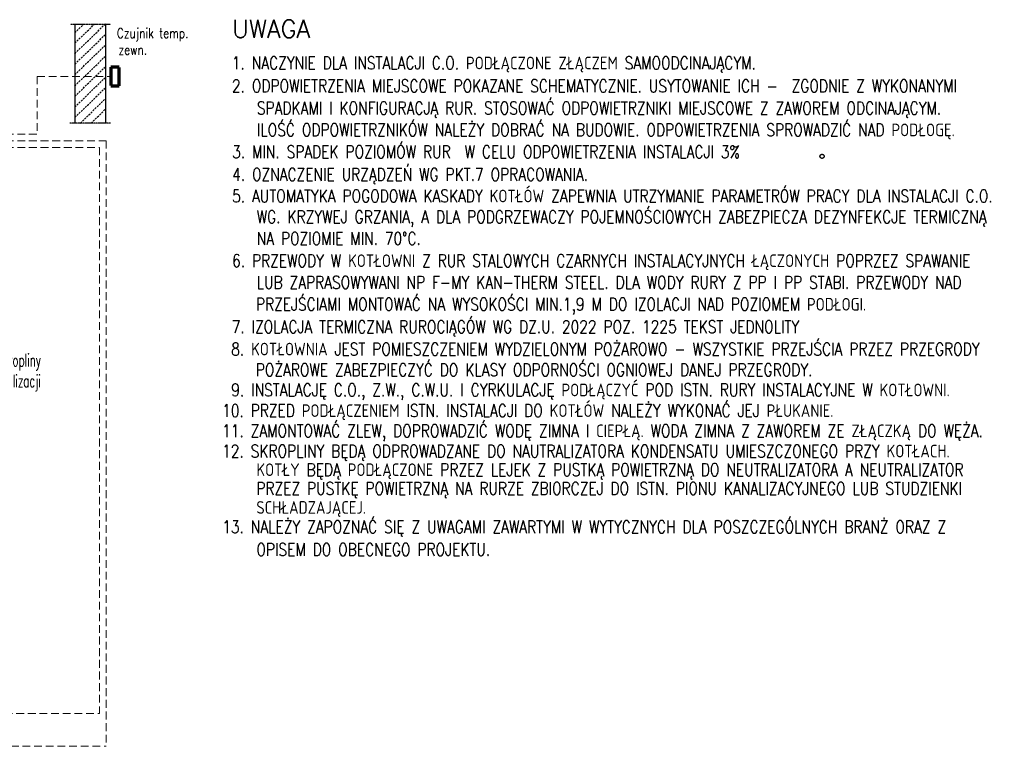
# Model space of a CAD drawing. Header units: millimetres. Extents: x 9432 to 16916, y -29333 to -26226.
# Tile 8 of 8: x 14379 to 16916, y -28097 to -26226. Entities that reach past the tile are written whole.
import ezdxf
from ezdxf.enums import TextEntityAlignment as Align

# ---------------------------------------------------------------- set-up
doc = ezdxf.new("R2010")
doc.units = ezdxf.units.MM
doc.header["$LTSCALE"] = 4
for name, pattern in [('DASH', [15, 10, -5]), ('DASHDOT', [1, 0.5, -0.25, 0, -0.25]), ('DASHED2', [0.375, 0.25, -0.125]), ('HIDDEN2', [0.1875, 0.125, -0.0625]), ('SOLID', [1, 1, 0])]:
    doc.linetypes.add(name, pattern=pattern)
for name, color, linetype in [('06_TEXTARMATURY', 73, 'SOLID'), ('INST_OPIS', 240, 'Continuous'), ('LINIE WYMIAROWE', 42, 'Continuous')]:
    doc.layers.add(name, color=color, linetype=linetype)
doc.styles.add('ROMANS', font='romans', dxfattribs={"width": 0.6})

msp = doc.modelspace()

# ---------------------------------------------------------------- linework, layer by layer
at = {"layer": '06_TEXTARMATURY'}
msp.add_circle((16446.7, -26577.8), 5.28, dxfattribs=at)
at = {"layer": 'INST_OPIS', "color": 4, "linetype": 'DASHED2', "lineweight": 70}
for p, q in [((14613.8, -26348.3), (14613.8, -26396.4)), ((14635.8, -26348.3), (14613.8, -26348.3)), ((14635.8, -26396.4), (14635.8, -26348.3)), ((14613.8, -26396.4), (14635.8, -26396.4))]:
    msp.add_line(p, q, dxfattribs=at)
at = {"layer": 'INST_OPIS', "color": 4, "linetype": 'DASH', "lineweight": 20, "ltscale": 0.5}
for p, q in [((14424.5, -26372.4), (14613.8, -26372.4)), ((14424.5, -26372.4), (14424.5, -26521)), ((13983.3, -26521), (14424.5, -26521)), ((13983.3, -26538), (14602, -26538)), ((13983.3, -26555), (14585, -26555)), ((14585, -26555), (14585, -28012.8)), ((14602, -26538), (14602, -28097.4)), ((11790.5, -28012.8), (14585, -28012.8)), ((13036.7, -28097.4), (14602, -28097.4))]:
    msp.add_line(p, q, dxfattribs=at)
at = {"layer": 'LINIE WYMIAROWE', "linetype": 'DASHDOT', "ltscale": 0.1}
for p, q in [((14509.9, -26237.1), (14613.7, -26237.1)), ((14613, -26492.5), (14508.1, -26492.5))]:
    msp.add_line(p, q, dxfattribs=at)
at = {"layer": 'LINIE WYMIAROWE', "ltscale": 0.5}
for p, q in [((14521.2, -26236.7), (14521.2, -26492.7)), ((14600.2, -26236.7), (14600.2, -26492.7))]:
    msp.add_line(p, q, dxfattribs=at)
at = {"layer": 'LINIE WYMIAROWE', "linetype": 'HIDDEN2', "ltscale": 10}
for p, q in [((14521.2, -26313.5), (14600.2, -26236.7)), ((14521.2, -26286.6), (14572.2, -26237.1)), ((14521.2, -26259.7), (14544.5, -26237.1)), ((14521.2, -26341), (14600.2, -26264.3)), ((14521.2, -26367.9), (14600.2, -26291.2)), ((14521.2, -26396.8), (14600.2, -26320)), ((14521.2, -26423.7), (14600.2, -26346.9)), ((14521.2, -26451.3), (14600.2, -26374.5)), ((14521.2, -26478.2), (14600.2, -26401.4)), ((14535.5, -26492.5), (14600.2, -26429.6)), ((14563.2, -26492.5), (14600.2, -26456.5))]:
    msp.add_line(p, q, dxfattribs=at)

# ---------------------------------------------------------------- texts
at = {"layer": '06_TEXTARMATURY', "style": 'ROMANS'}
msp.add_text('UWAGA', height=45.55, dxfattribs=at).set_placement((14926.8, -26272.3))
at = {"layer": '06_TEXTARMATURY', "style": 'ROMANS', "width": 0.8}
for s, p in [('1. NACZYNIE DLA INSTALACJI C.O. PODŁĄCZONE ZŁĄCZEM SAMOODCINAJĄCYM.', (14925.9, -26353.7)), ('2. ODPOWIETRZENIA MIEJSCOWE POKAZANE SCHEMATYCZNIE. USYTOWANIE ICH -  ZGODNIE Z WYKONANYMI ', (14926.2, -26412.9)), ('SPADKAMI I KONFIGURACJĄ RUR. STOSOWAĆ ODPOWIETRZNIKI MIEJSCOWE Z ZAWOREM ODCINAJĄCYM.', (14990.4, -26469.8)), ('ILOŚĆ ODPOWIETRZNIKÓW NALEŻY DOBRAĆ NA BUDOWIE. ODPOWIETRZENIA SPROWADZIĆ NAD PODŁOGĘ.', (14990.4, -26526.1)), ('3. MIN. SPADEK POZIOMÓW RUR  W CELU ODPOWIETRZENIA INSTALACJI 3%', (14926.6, -26582.7)), ('4. OZNACZENIE URZĄDZEŃ WG PKT.7 OPRACOWANIA.', (14926.7, -26640.7)), ('5. AUTOMATYKA POGODOWA KASKADY KOTŁÓW ZAPEWNIA UTRZYMANIE PARAMETRÓW PRACY DLA INSTALACJI C.O. ', (14926.6, -26696.3)), ('WG. KRZYWEJ GRZANIA, A DLA PODGRZEWACZY POJEMNOŚCIOWYCH ZABEZPIECZA DEZYNFEKCJE TERMICZNĄ ', (14990.1, -26750)), ('NA POZIOMIE MIN. 70%%DC.', (14990.1, -26805.8)), ('6. PRZEWODY W KOTŁOWNI Z RUR STALOWYCH CZARNYCH INSTALACYJNYCH ŁĄCZONYCH POPRZEZ SPAWANIE ', (14926.6, -26863)), ('LUB ZAPRASOWYWANI NP F-MY KAN-THERM STEEL. DLA WODY RURY Z PP I PP STABI. PRZEWODY NAD ', (14990, -26918.8)), ('PRZEJŚCIAMI MONTOWAĆ NA WYSOKOŚCI MIN.1,9 M DO IZOLACJI NAD POZIOMEM PODŁOGI. ', (14988.1, -26975.2)), ('7. IZOLACJA TERMICZNA RUROCIĄGÓW WG DZ.U. 2022 POZ. 1225 TEKST JEDNOLITY', (14925.5, -27033)), ('8. KOTŁOWNIA JEST POMIESZCZENIEM WYDZIELONYM POŻAROWO - WSZYSTKIE PRZEJŚCIA PRZEZ PRZEGRODY ', (14924.4, -27090.6)), ('POŻAROWE ZABEZPIECZYĆ DO KLASY ODPORNOŚCI OGNIOWEJ DANEJ PRZEGRODY.', (14987.6, -27144.3)), ('9. INSTALACJĘ C.O., Z.W., C.W.U. I CYRKULACJĘ PODŁĄCZYĆ POD ISTN. RURY INSTALACYJNE W KOTŁOWNI.', (14924.4, -27195.9)), ('10. PRZED PODŁĄCZENIEM ISTN. INSTALACJI DO KOTŁÓW NALEŻY WYKONAĆ JEJ PŁUKANIE.', (14900.9, -27249.1)), ('11. ZAMONTOWAĆ ZLEW, DOPROWADZIĆ WODĘ ZIMNA I CIEPŁĄ. WODA ZIMNA Z ZAWOREM ZE ZŁĄCZKĄ DO WĘŻA.', (14900.9, -27301.2)), ('12. SKROPLINY BĘDĄ ODPROWADZANE DO NAUTRALIZATORA KONDENSATU UMIESZCZONEGO PRZY KOTŁACH. ', (14900.9, -27353.3)), ('KOTŁY BĘDĄ PODŁĄCZONE PRZEZ LEJEK Z PUSTKĄ POWIETRZNĄ DO NEUTRALIZATORA A NEUTRALIZATOR  ', (14989.2, -27401.3)), ('PRZEZ PUSTKĘ POWIETRZNĄ NA RURZE ZBIORCZEJ DO ISTN. PIONU KANALIZACYJNEGO LUB STUDZIENKI ', (14989.2, -27449.4)), ('SCHŁADZAJĄCEJ.', (14989.2, -27498.5)), ('13. NALEŻY ZAPOZNAĆ SIĘ Z UWAGAMI ZAWARTYMI W WYTYCZNYCH DLA POSZCZEGÓLNYCH BRANŻ ORAZ Z ', (14901.3, -27548.5)), ('OPISEM DO OBECNEGO PROJEKTU. ', (14989.2, -27606.9))]:
    msp.add_text(s, height=32.532, dxfattribs=at).set_placement(p)
at = {"layer": 'INST_OPIS', "lineweight": 53, "style": 'ROMANS', "width": 0.8}
for s, p in [('Czujnik temp. ', (14629.5, -26280.7)), ('zewn. ', (14634, -26323.6))]:
    msp.add_text(s, height=25, dxfattribs=at).set_placement(p, align=Align.BOTTOM_LEFT)
at = {"layer": 'INST_OPIS', "insert": (14434, -27087), "char_height": 32, "width": 382.059, "attachment_point": 3, "style": 'ROMANS'}
msp.add_mtext('skropliny \\Pdo kanalizacji', dxfattribs=at)

doc.saveas('drawing.dxf')
